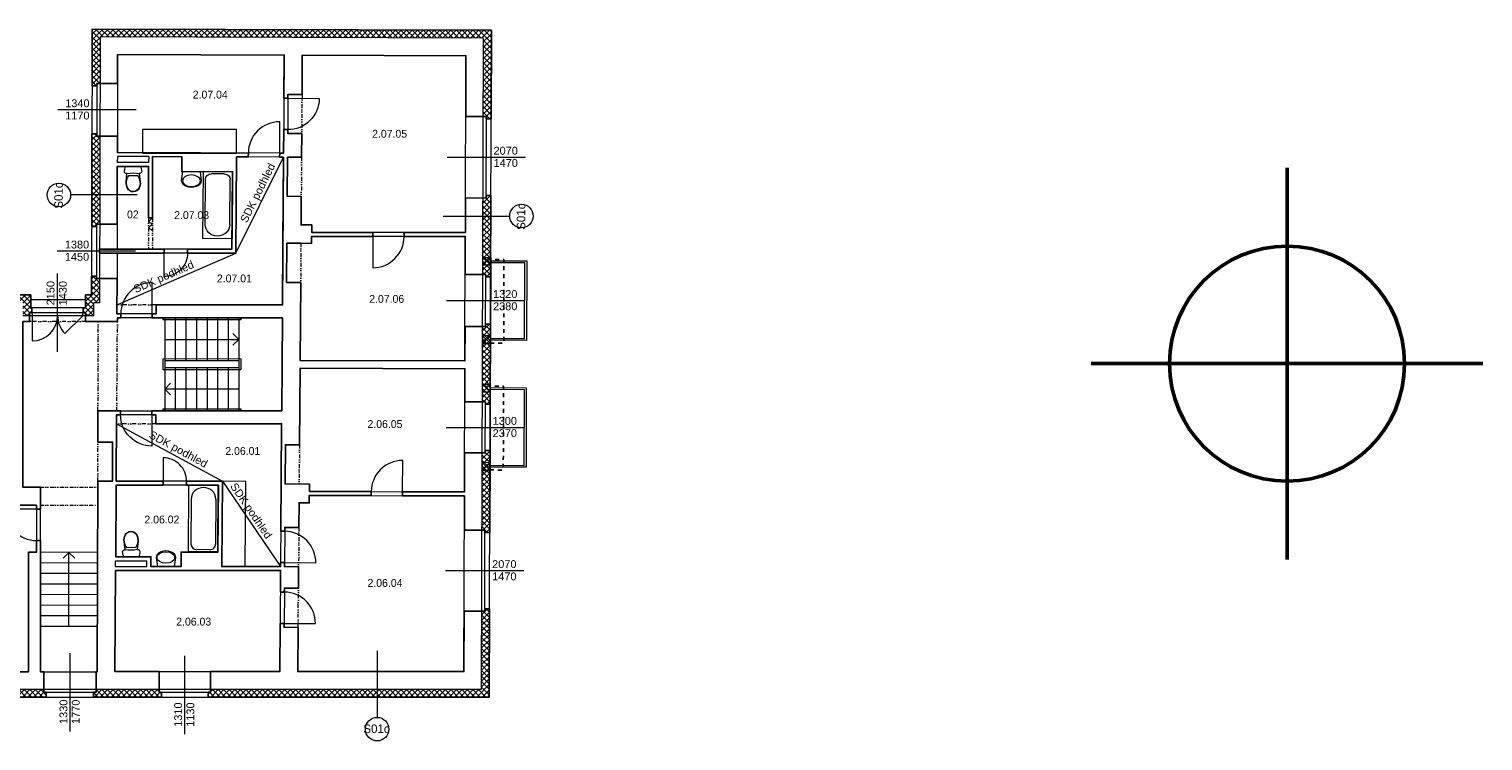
# Model space of a CAD drawing. Extents: x 17074 to 97696, y -105219 to -78495.
# Tile 3 of 3: x 60579 to 97696, y -100655 to -82495. Entities that reach past the tile are written whole.
import ezdxf

# ---------------------------------------------------------------- set-up
doc = ezdxf.new("R2010")
doc.units = 0
doc.header["$MEASUREMENT"] = 0
for name, pattern in [('Wipeout_Contour', [1000, 0, -1000]), ('Čerchovaná se dvěma tečkami S', [250, 100, -40, 15, -40, 15, -40]), ('čárkovaná S', [200, 100, -100])]:
    doc.linetypes.add(name, pattern=pattern)
for name, color, linetype, lineweight in [('2D BOD_Číslo_pera__1', 7, 'Continuous', 15), ('2D VÝPLNĚ_Číslo_pera__4', 91, 'Continuous', 13), ('2D ČÁRY_Číslo_pera__1', 7, 'Continuous', 15), ('2D ČÁRY_Číslo_pera__2', 1, 'Continuous', 25), ('2D ČÁRY_Číslo_pera__3', 150, 'Continuous', 13), ('2D ČÁRY_Číslo_pera__5', 231, 'Continuous', 50), ('blok I_pohled4_terén_Číslo_pera__4', 91, 'Continuous', 13), ('komín_Číslo_pera__1', 7, 'Continuous', 15), ('NÁBYTEK A ZAŘÍZENÍ_Číslo_pera__3', 150, 'Continuous', 13), ('POZNÁMKY.TEXT_Číslo_pera__4', 91, 'Continuous', 13), ('zdi_Číslo_pera__1', 7, 'Continuous', 15)]:
    doc.layers.add(name, color=color, linetype=linetype, lineweight=lineweight)
for name, color, linetype in [('2D ČÁRY', 7, 'Continuous'), ('NÁBYTEK A ZAŘÍZENÍ', 7, 'Continuous'), ('vodorovné konstrukce', 7, 'Continuous')]:
    doc.layers.add(name, color=color, linetype=linetype)
doc.layers.add('vodorovné konstrukce_Číslo_pera__241', color=9, linetype='Continuous', lineweight=13, true_color=0x808080)
doc.styles.add('GENERATED_STYLE_1', font='arial.ttf')
doc.styles.add('GENERATED_STYLE_3', font='txt')
pattern_1 = [(45, (0, 0), (-70.71068, 70.71068), []), (135, (0, 0), (70.71068, 70.71068), [])]

# ---------------------------------------------------------------- blocks, each defined once
blk = doc.blocks.new('WC s nádržkou 1 11_2')
at = {"linetype": 'Wipeout_Contour', "ltscale": 15629.429493}
blk.add_wipeout([(31, 650), (18, 619), (8, 587), (2, 554), (0, 520), (5, 498), (20, 479), (40, 469), (64, 469), (41, 257), (39, 215), (44, 173), (54, 132), (70, 92), (97, 54), (132, 25), (174, 6), (220, 0), (266, 6), (308, 25), (343, 54), (370, 92), (386, 132), (396, 173), (401, 215), (399, 257), (376, 469), (400, 469), (420, 479), (435, 498), (440, 520), (438, 554), (432, 587), (422, 619), (409, 650)], dxfattribs=at).dxf.layer = 'NÁBYTEK A ZAŘÍZENÍ'
at = {"layer": 'NÁBYTEK A ZAŘÍZENÍ_Číslo_pera__3', "linetype": 'Continuous'}
for p, q in [((2, 554), (0, 520)), ((0, 520), (5, 498)), ((8, 587), (2, 554)), ((5, 498), (20, 479)), ((18, 619), (8, 587)), ((31, 650), (18, 619)), ((20, 479), (40, 469)), ((409, 650), (31, 650)), ((40, 469), (64, 469)), ((64, 469), (41, 257)), ((86, 381), (68, 341)), ((107, 419), (86, 381)), ((333, 419), (107, 419)), ((354, 381), (333, 419)), ((372, 341), (354, 381)), ((399, 257), (376, 469)), ((376, 469), (400, 469)), ((400, 469), (420, 479)), ((422, 619), (409, 650)), ((420, 479), (435, 498)), ((432, 587), (422, 619)), ((438, 554), (432, 587)), ((435, 498), (440, 520)), ((440, 520), (438, 554)), ((41, 257), (39, 215)), ((39, 215), (44, 173)), ((44, 173), (54, 132)), ((49, 256), (47, 215)), ((47, 215), (52, 174)), ((56, 299), (49, 256)), ((52, 174), (62, 134)), ((54, 132), (70, 92)), ((68, 341), (56, 299)), ((62, 134), (78, 96)), ((70, 92), (97, 54)), ((78, 96), (102, 60)), ((97, 54), (132, 25)), ((102, 60), (136, 32)), ((132, 25), (174, 6)), ((136, 32), (176, 14)), ((174, 6), (220, 0)), ((176, 14), (220, 8)), ((220, 8), (264, 14)), ((220, 0), (266, 6)), ((264, 14), (304, 32)), ((266, 6), (308, 25)), ((304, 32), (338, 60)), ((308, 25), (343, 54)), ((338, 60), (362, 96)), ((343, 54), (370, 92)), ((362, 96), (378, 134)), ((370, 92), (386, 132)), ((384, 299), (372, 341)), ((378, 134), (388, 174)), ((391, 256), (384, 299)), ((386, 132), (396, 173)), ((388, 174), (393, 215)), ((393, 215), (391, 256)), ((396, 173), (401, 215)), ((401, 215), (399, 257))]:
    blk.add_line(p, q, dxfattribs=at)
blk.add_ellipse((220, -298), major_axis=(785, 0), ratio=0.9963, start_param=1.370375, end_param=1.771221, dxfattribs=at)
blk = doc.blocks.new('Vana 01 11_4')
at = {"layer": 'NÁBYTEK A ZAŘÍZENÍ_Číslo_pera__3', "linetype": 'Continuous'}
for p, q in [((0, 0), (0, 750)), ((0, 750), (1700, 750)), ((1700, 750), (1700, 0)), ((57, 210), (57, 540)), ((1346, 690), (198, 690)), ((0, 0), (1700, 0)), ((1346, 60), (198, 60))]:
    blk.add_line(p, q, dxfattribs=at)
for centre, major_axis, start_param, end_param in [((198, 540), (0, 150), 0, 1.570796), ((1346, 375), (0, 315), 3.141593, 6.283185), ((198, 210), (0, 150), 1.570796, 3.141593)]:
    blk.add_ellipse(centre, major_axis=major_axis, ratio=0.944444, start_param=start_param, end_param=end_param, dxfattribs=at)
blk = doc.blocks.new('Umyvadlo oválné 11_2')
at = {"linetype": 'Wipeout_Contour', "ltscale": 6090.690526}
blk.add_wipeout([(0, 169), (2, 146), (9, 124), (19, 104), (43, 74), (73, 49), (129, 22), (188, 6), (250, 0), (312, 6), (371, 22), (427, 49), (457, 74), (481, 104), (491, 124), (498, 146), (500, 169), (469, 400), (31, 400), (-1, 169)], dxfattribs=at).dxf.layer = 'NÁBYTEK A ZAŘÍZENÍ'
at = {"layer": 'NÁBYTEK A ZAŘÍZENÍ_Číslo_pera__3', "linetype": 'Continuous'}
for p, q in [((31, 400), (-1, 169)), ((32, 400), (31, 400)), ((469, 400), (31, 400)), ((469, 400), (468, 400)), ((500, 169), (469, 400))]:
    blk.add_line(p, q, dxfattribs=at)
blk.add_ellipse((249, 169), major_axis=(-250, 0), ratio=0.674026, start_param=0, end_param=3.141593, dxfattribs=at)
blk.add_ellipse((250, 169), major_axis=(-229, 0), ratio=0.643386, dxfattribs=at)
blk = doc.blocks.new('Vana 01 11_5')
at = {"layer": 'NÁBYTEK A ZAŘÍZENÍ_Číslo_pera__3', "linetype": 'Continuous'}
for p, q in [((0, 0), (0, 750)), ((0, 750), (1700, 750)), ((1700, 750), (1700, 0)), ((57, 210), (57, 540)), ((1346, 690), (198, 690)), ((0, 0), (1700, 0)), ((1346, 60), (198, 60))]:
    blk.add_line(p, q, dxfattribs=at)
for centre, major_axis, start_param, end_param in [((198, 540), (0, 150), 0, 1.570796), ((1346, 375), (0, 315), 3.141593, 6.283185), ((198, 210), (0, 150), 1.570796, 3.141593)]:
    blk.add_ellipse(centre, major_axis=major_axis, ratio=0.944444, start_param=start_param, end_param=end_param, dxfattribs=at)
blk = doc.blocks.new('Umyvadlo oválné 11')
at = {"linetype": 'Wipeout_Contour', "ltscale": 6090.690526}
blk.add_wipeout([(0, 169), (2, 146), (9, 124), (19, 104), (43, 74), (73, 49), (129, 22), (188, 6), (250, 0), (312, 6), (371, 22), (427, 49), (457, 74), (481, 104), (491, 124), (498, 146), (500, 169), (469, 400), (31, 400), (-1, 169)], dxfattribs=at).dxf.layer = 'NÁBYTEK A ZAŘÍZENÍ'
at = {"layer": 'NÁBYTEK A ZAŘÍZENÍ_Číslo_pera__3', "linetype": 'Continuous'}
for p, q in [((31, 400), (-1, 169)), ((32, 400), (31, 400)), ((469, 400), (31, 400)), ((469, 400), (468, 400)), ((500, 169), (469, 400))]:
    blk.add_line(p, q, dxfattribs=at)
blk.add_ellipse((249, 169), major_axis=(-250, 0), ratio=0.674026, start_param=0, end_param=3.141593, dxfattribs=at)
blk.add_ellipse((250, 169), major_axis=(-229, 0), ratio=0.643386, dxfattribs=at)
blk = doc.blocks.new('LINE_9379', base_point=(64042, -90412))
at = {"layer": '2D ČÁRY_Číslo_pera__3', "linetype": 'Continuous'}
for p, q in [((64042, -90412), (65932, -90412)), ((65932, -90412), (65782, -90262)), ((65932, -90412), (65782, -90562))]:
    blk.add_line(p, q, dxfattribs=at)
blk = doc.blocks.new('LINE_9380', base_point=(65932, -91679))
at = {"layer": '2D ČÁRY_Číslo_pera__3', "linetype": 'Continuous'}
for p, q in [((64042, -91679), (64192, -91529)), ((65932, -91679), (64042, -91679)), ((64042, -91679), (64192, -91829))]:
    blk.add_line(p, q, dxfattribs=at)
blk = doc.blocks.new('LINE_9728', base_point=(61592, -97734))
at = {"layer": '2D ČÁRY_Číslo_pera__3', "linetype": 'Continuous'}
for p, q in [((61597, -95844), (61447, -95993)), ((61592, -97734), (61597, -95844)), ((61597, -95844), (61747, -95994))]:
    blk.add_line(p, q, dxfattribs=at)
blk = doc.blocks.new('LINE_9813', base_point=(69464, -98355))
at = {"layer": 'vodorovné konstrukce_Číslo_pera__241', "linetype": 'Continuous'}
blk.add_line((69464, -98355), (69464, -100055), dxfattribs=at)
blk.add_circle((69464, -100355), 300, dxfattribs=at)
blk = doc.blocks.new('LINE_9814', base_point=(71149, -87264))
at = {"layer": 'vodorovné konstrukce_Číslo_pera__241', "linetype": 'Continuous'}
blk.add_line((71149, -87264), (72849, -87265), dxfattribs=at)
blk.add_circle((73149, -87265), 300, dxfattribs=at)
blk = doc.blocks.new('LINE_9819', base_point=(63340, -86725))
at = {"layer": 'vodorovné konstrukce_Číslo_pera__241', "linetype": 'Continuous'}
blk.add_line((63340, -86725), (61640, -86725), dxfattribs=at)
blk.add_circle((61340, -86725), 300, dxfattribs=at)

msp = doc.modelspace()

# ---------------------------------------------------------------- hatches: boundary and pattern name
at = {"layer": '2D VÝPLNĚ_Číslo_pera__4', "linetype": 'Continuous'}
h = msp.add_hatch(dxfattribs=at)
h.set_pattern_fill('TEPELNA_IZOLACE_EPS', color=8, style=0, pattern_type=2)
h.set_pattern_definition(pattern_1)
h.paths.add_polyline_path([(62191, -82495), (62187, -83941), (62311, -83941), (62311, -83881), (62387, -83881), (62390, -82695), (72183, -82724), (72177, -84725), (72253, -84726), (72252, -84786), (72376, -84786), (72384, -82525)], flags=0)
h = msp.add_hatch(dxfattribs=at)
h.set_pattern_fill('TEPELNA_IZOLACE_EPS', color=8, style=0, pattern_type=2)
h.set_pattern_definition(pattern_1)
h.paths.add_polyline_path([(62178, -87527), (62302, -87528), (62302, -87468), (62378, -87468), (62384, -85228), (62308, -85228), (62308, -85168), (62184, -85167)], flags=0)
h = msp.add_hatch(dxfattribs=at)
h.set_pattern_fill('TEPELNA_IZOLACE_EPS', color=8, style=0, pattern_type=2)
h.set_pattern_definition(pattern_1)
h.paths.add_polyline_path([(72170, -86803), (72163, -88759), (72239, -88759), (72239, -88819), (72363, -88819), (72370, -86744), (72246, -86744), (72246, -86804)], flags=0)
h = msp.add_hatch(dxfattribs=at)
h.set_pattern_fill('TEPELNA_IZOLACE_EPS', color=8, style=0, pattern_type=2)
h.set_pattern_definition(pattern_1)
h.paths.add_polyline_path([(62021, -89276), (62021, -89606), (61961, -89606), (61961, -89730), (62021, -89730), (62021, -89806), (62230, -89806), (62230, -89476), (62373, -89476), (62375, -88855), (62299, -88855), (62299, -88795), (62175, -88794), (62174, -89276)], flags=0)
h = msp.add_hatch(dxfattribs=at)
h.set_pattern_fill('TEPELNA_IZOLACE_EPS', color=8, style=0, pattern_type=2)
h.set_pattern_definition(pattern_1)
h.paths.add_polyline_path([(58495, -89476), (60423, -89476), (60423, -89806), (60591, -89806), (60591, -89730), (60651, -89730), (60651, -89606), (60623, -89606), (60623, -89276), (58435, -89276), (58435, -89400), (58495, -89400)], flags=0)
h = msp.add_hatch(dxfattribs=at)
h.set_pattern_fill('TEPELNA_IZOLACE_EPS', color=8, style=0, pattern_type=2)
h.set_pattern_definition(pattern_1)
h.paths.add_polyline_path([(72359, -90022), (72235, -90022), (72235, -90082), (72159, -90082), (72152, -92006), (72228, -92006), (72228, -92066), (72352, -92067)], flags=0)
h = msp.add_hatch(dxfattribs=at)
h.set_pattern_fill('TEPELNA_IZOLACE_EPS', color=8, style=0, pattern_type=2)
h.set_pattern_definition(pattern_1)
h.paths.add_polyline_path([(72348, -93248), (72224, -93248), (72224, -93308), (72148, -93308), (72142, -95277), (72218, -95278), (72217, -95338), (72341, -95338)], flags=0)
h = msp.add_hatch(dxfattribs=at)
h.set_pattern_fill('TEPELNA_IZOLACE_EPS', color=8, style=0, pattern_type=2)
h.set_pattern_definition(pattern_1)
h.paths.add_polyline_path([(72335, -97286), (72211, -97285), (72211, -97345), (72135, -97345), (72128, -99335), (65212, -99337), (65212, -99413), (65152, -99413), (65152, -99537), (72327, -99535)], flags=0)
h = msp.add_hatch(dxfattribs=at)
h.set_pattern_fill('TEPELNA_IZOLACE_EPS', color=8, style=0, pattern_type=2)
h.set_pattern_definition(pattern_1)
h.paths.add_polyline_path([(59188, -99538), (61018, -99538), (61018, -99414), (60958, -99414), (60958, -99338), (59248, -99338), (59248, -99414), (59188, -99414)], flags=0)
h = msp.add_hatch(dxfattribs=at)
h.set_pattern_fill('TEPELNA_IZOLACE_EPS', color=8, style=0, pattern_type=2)
h.set_pattern_definition(pattern_1)
h.paths.add_polyline_path([(62228, -99537), (63961, -99537), (63961, -99413), (63901, -99413), (63901, -99337), (62288, -99337), (62288, -99413), (62228, -99413)], flags=0)

# ---------------------------------------------------------------- linework, layer by layer
at = {"layer": '2D BOD_Číslo_pera__1', "color": 8, "linetype": 'Continuous', "flags": 128}
for points in [[(72164, -88520), (72165, -88320), (72365, -88320), (72364, -88520)], [(72358, -90435), (72364, -88405), (73284, -88408), (73278, -90438)], [(72358, -90385), (73228, -90388), (73234, -88458), (72364, -88455)], [(72158, -90320), (72157, -90520), (72357, -90520), (72358, -90320)], [(72153, -91756), (72154, -91556), (72354, -91557), (72353, -91757)], [(72347, -93672), (72354, -91642), (73274, -91645), (73267, -93675)], [(72347, -93622), (73217, -93625), (73223, -91695), (72353, -91692)], [(72147, -93556), (72147, -93756), (72347, -93757), (72347, -93557)]]:
    msp.add_lwpolyline(points, close=True, dxfattribs=at)
at = {"layer": '2D ČÁRY_Číslo_pera__1', "color": 8, "linetype": 'Continuous'}
for p, q in [((67095, -83159), (67077, -85659)), ((67555, -83160), (67548, -84162)), ((62311, -83881), (62837, -83881)), ((62311, -83941), (62187, -83941)), ((72253, -84726), (71727, -84724)), ((72252, -84786), (72376, -84786)), ((62308, -85168), (62184, -85167)), ((62308, -85228), (62834, -85228)), ((67541, -85162), (67536, -85762)), ((65876, -85756), (65858, -88208)), ((67076, -85759), (67048, -89532)), ((65773, -86135), (65759, -88108)), ((67529, -86762), (67523, -87490)), ((72246, -86804), (71720, -86802)), ((72246, -86744), (72370, -86744)), ((62302, -87528), (62178, -87527)), ((62302, -87468), (62828, -87468)), ((63629, -87308), (63729, -87308)), ((62300, -88158), (62300, -88158)), ((65758, -88108), (62376, -88108)), ((65858, -88208), (62376, -88208)), ((72365, -88320), (72164, -88520)), ((72165, -88320), (72364, -88520)), ((62299, -88795), (62175, -88794)), ((62299, -88855), (62825, -88855)), ((67513, -88960), (67498, -90948)), ((72239, -88759), (71713, -88757)), ((72239, -88819), (72363, -88819)), ((60623, -89606), (60623, -89276)), ((62021, -89606), (62021, -89276)), ((60591, -89730), (60591, -89956)), ((60651, -89730), (60651, -89606)), ((61961, -89730), (61961, -89606)), ((62021, -89730), (62021, -89956)), ((62230, -89806), (62230, -89476)), ((67048, -89532), (63822, -89532)), ((67046, -89862), (62836, -89862)), ((64042, -89862), (64042, -92232)), ((64312, -89862), (64312, -90962)), ((64312, -89862), (64312, -90962)), ((64582, -89862), (64582, -90961)), ((64582, -89862), (64582, -90961)), ((64852, -89862), (64852, -90960)), ((64852, -89862), (64852, -90960)), ((65122, -89862), (65122, -90960)), ((65122, -89862), (65122, -90960)), ((65392, -89862), (65392, -90959)), ((65392, -89862), (65392, -90959)), ((65662, -89862), (65662, -90958)), ((65662, -89862), (65662, -90958)), ((65932, -89862), (65932, -92232)), ((67046, -89862), (67029, -92232)), ((72235, -90082), (71709, -90080)), ((72235, -90022), (72359, -90022)), ((72157, -90520), (72358, -90320)), ((72357, -90520), (72158, -90320)), ((65932, -90958), (64042, -90962)), ((64042, -91127), (65932, -91127)), ((64312, -91127), (64312, -92232)), ((64582, -91127), (64582, -92232)), ((64852, -91127), (64852, -92232)), ((65122, -91127), (65122, -92232)), ((65392, -91127), (65392, -92232)), ((65662, -91127), (65662, -92232)), ((67497, -91148), (67482, -93100)), ((72354, -91557), (72153, -91756)), ((72154, -91556), (72353, -91757)), ((72228, -92006), (71702, -92005)), ((62336, -93032), (62338, -92232)), ((62338, -92232), (67029, -92232)), ((62803, -94032), (62814, -92332)), ((72228, -92066), (72352, -92067)), ((67026, -92562), (63814, -92562)), ((67026, -92562), (67000, -96206)), ((62336, -93032), (62713, -93032)), ((62705, -94032), (62713, -93032)), ((72224, -93308), (71698, -93306)), ((72224, -93248), (72348, -93248)), ((72347, -93757), (72147, -93556)), ((72147, -93756), (72347, -93557)), ((60423, -94182), (60867, -94182)), ((60867, -98889), (60867, -94182)), ((62318, -98889), (62333, -94032)), ((62333, -94032), (62705, -94032)), ((65415, -94132), (62802, -94132)), ((65516, -94032), (62803, -94032)), ((65415, -94132), (65402, -95837)), ((65515, -94032), (65500, -96207)), ((57574, -94642), (60767, -94642)), ((60767, -94642), (60767, -95842)), ((67471, -94580), (67467, -95210)), ((72218, -95278), (71692, -95276)), ((72217, -95338), (72341, -95338)), ((62327, -95846), (60867, -95842)), ((62326, -96116), (60867, -96112)), ((62326, -96386), (60866, -96382)), ((62770, -98888), (62787, -96307)), ((66999, -96306), (66980, -98887)), ((62325, -96656), (60865, -96652)), ((62323, -97196), (60863, -97192)), ((62324, -96926), (60864, -96922)), ((62322, -97466), (60862, -97462)), ((72211, -97345), (71685, -97343)), ((72211, -97285), (72335, -97286)), ((62322, -97736), (60862, -97732)), ((67448, -97760), (67440, -98887)), ((60867, -98889), (62318, -98889)), ((63901, -99413), (63901, -98888)), ((65212, -99413), (65212, -98888)), ((60958, -99414), (62288, -99413)), ((63961, -99413), (63961, -99537)), ((65152, -99413), (65152, -99537)), ((61018, -99538), (62228, -99537))]:
    msp.add_line(p, q, dxfattribs=at)
at = {"layer": '2D ČÁRY_Číslo_pera__1', "color": 8, "linetype": 'Čerchovaná se dvěma tečkami S'}
for p, q in [((67548, -84162), (67541, -85162)), ((67536, -85762), (67529, -86762)), ((63629, -87308), (63628, -88108)), ((63729, -87308), (63727, -88108)), ((67520, -87960), (67513, -88960)), ((63822, -89532), (62823, -89532)), ((62338, -92232), (62345, -89956)), ((62819, -92232), (62835, -89956)), ((63814, -92562), (62813, -92563)), ((62333, -94032), (62336, -93032)), ((60867, -94182), (62314, -94182)), ((60867, -94642), (62311, -94642)), ((67467, -95210), (67460, -96210)), ((67448, -97760), (67456, -96760))]:
    msp.add_line(p, q, dxfattribs=at)
at = {"layer": '2D ČÁRY_Číslo_pera__1', "color": 8, "linetype": 'Continuous', "flags": 128}
for points in [[(67548, -84162), (67188, -84160), (67181, -85160), (67541, -85162)], [(67536, -85762), (67176, -85760), (67169, -86760), (67529, -86762)], [(63729, -87308), (63629, -87408), (63730, -87467), (63629, -87568), (63728, -87626)], [(67520, -87960), (67160, -87958), (67153, -88958), (67513, -88960)], [(63822, -89532), (63822, -89762), (62822, -89762)], [(63814, -92562), (63814, -92332), (62814, -92332)], [(67482, -93100), (67122, -93098), (67115, -94098), (67475, -94100)], [(67467, -95210), (67107, -95207), (67100, -96207), (67460, -96210)], [(67456, -96760), (67096, -96757), (67088, -97757), (67448, -97760)]]:
    msp.add_lwpolyline(points, dxfattribs=at)
at = {"layer": '2D ČÁRY_Číslo_pera__2', "color": 8, "linetype": 'Continuous', "flags": 128}
for points in [[(62839, -83146), (62837, -83881), (62311, -83881), (62311, -83941), (62187, -83941), (62191, -82495), (72384, -82525), (72376, -84786), (72252, -84786), (72253, -84726), (71727, -84724), (71732, -83173), (67555, -83160), (67548, -84162), (67188, -84160), (67187, -84260), (67087, -84259), (67095, -83159)], [(70153, -87683), (71717, -87683), (71720, -86802), (72246, -86804), (72246, -86744), (72370, -86744), (72363, -88819), (72239, -88819), (72239, -88759), (71713, -88757), (71716, -87783), (70153, -87783)], [(64026, -88108), (62376, -88108), (62376, -88208), (64026, -88208)], [(62175, -88794), (62174, -89276), (62021, -89276), (62021, -89606), (61961, -89606), (61961, -89730), (62021, -89730), (62021, -89956), (62835, -89956), (62836, -89862), (62922, -89862), (62922, -89762), (62822, -89762), (62825, -88855), (62299, -88855), (62299, -88795)], [(58435, -89276), (58435, -89400), (58495, -89400), (58495, -89926), (60123, -89926), (60123, -94182), (59355, -94182), (59355, -94542), (59255, -94542), (59255, -94642), (60767, -94642), (60767, -94742), (60867, -94742), (60867, -94182), (60423, -94182), (60423, -89956), (60591, -89956), (60591, -89730), (60651, -89730), (60651, -89606), (60623, -89606), (60623, -89276)], [(71698, -93306), (71695, -94304), (70115, -94299), (70114, -94399), (71694, -94404), (71692, -95276), (72218, -95278), (72217, -95338), (72341, -95338), (72348, -93248), (72224, -93248), (72224, -93308)], [(60567, -95842), (60567, -98889), (59248, -98889), (59248, -99414), (59188, -99414), (59188, -99538), (60127, -99538), (61018, -99538), (61018, -99414), (60958, -99414), (60958, -98889), (60867, -98889), (60867, -95542), (60767, -95542), (60767, -95842)], [(66989, -97656), (66980, -98887), (65212, -98888), (65212, -99413), (65152, -99413), (65152, -99537), (72327, -99535), (72335, -97286), (72211, -97285), (72211, -97345), (71685, -97343), (71680, -98886), (67440, -98887), (67448, -97760), (67088, -97757), (67089, -97657)]]:
    msp.add_lwpolyline(points, close=True, dxfattribs=at)
for points in [[(67176, -85760), (67536, -85762), (67541, -85162), (67181, -85160), (67181, -85060), (67081, -85059), (67077, -85659), (66977, -85659), (66976, -85759), (67076, -85759), (67077, -85759)], [(67077, -85759), (67060, -87957)], [(67160, -87958), (67792, -87961), (67793, -87783), (69353, -87783), (69353, -87683), (67794, -87683), (67795, -87491), (67523, -87490), (67529, -86762), (67169, -86760), (67176, -85760)], [(67060, -87957), (67060, -87957), (67048, -89532), (63822, -89532), (63822, -89762), (63722, -89762), (63722, -89862), (67046, -89862), (67029, -92232), (63714, -92232), (63714, -92332), (63814, -92332), (63814, -92562), (67026, -92562), (67006, -95306), (67106, -95307), (67107, -95207), (67467, -95210), (67471, -94580), (67734, -94581), (67734, -94391), (69314, -94396), (69315, -94296), (67735, -94291), (67735, -94101), (67115, -94098), (67122, -93098), (67482, -93100), (67497, -91148), (71705, -91162), (71702, -92005), (72228, -92006), (72228, -92066), (72352, -92067), (72359, -90022), (72235, -90022), (72235, -90082), (71709, -90080), (71706, -90962), (67498, -90948), (67513, -88960), (67153, -88958), (67160, -87958)], [(66995, -96856), (67095, -96857), (67096, -96757), (67456, -96760), (67460, -96210), (67100, -96207), (67100, -96107), (67000, -96106), (67000, -96206), (66899, -96206)]]:
    msp.add_lwpolyline(points, dxfattribs=at)
at = {"layer": '2D ČÁRY_Číslo_pera__2', "color": 8, "linetype": 'čárkovaná S', "flags": 128}
for points in [[(72157, -90505), (72696, -90508), (72703, -88371), (72165, -88368)], [(72147, -93742), (72686, -93744), (72693, -91607), (72154, -91605)]]:
    msp.add_lwpolyline(points, dxfattribs=at)
at = {"layer": '2D ČÁRY_Číslo_pera__3', "color": 8, "linetype": 'Continuous'}
for p, q in [((65858, -88208), (67076, -85759)), ((62841, -89524), (65858, -88208)), ((63992, -89858), (63992, -89908)), ((65982, -89912), (63992, -89908)), ((65982, -89862), (65982, -89912)), ((65982, -90908), (63992, -90912)), ((63992, -90912), (63992, -91177)), ((65982, -90908), (65982, -91177)), ((63992, -91177), (65982, -91177)), ((63992, -92181), (65982, -92181)), ((63992, -92181), (63992, -92231)), ((65982, -92181), (65982, -92231)), ((62813, -92563), (65515, -94032)), ((65515, -94032), (67000, -96206))]:
    msp.add_line(p, q, dxfattribs=at)
at = {"layer": '2D ČÁRY_Číslo_pera__3', "color": 8, "linetype": 'Continuous', "flags": 128}
for points in [[(67087, -84259), (67187, -84260), (67987, -84266, -0.414214), (67181, -85060), (67081, -85059)], [(66976, -85759), (66977, -85659), (66979, -84859, 0.414214), (66177, -85656), (66176, -85756)], [(69353, -87683), (69353, -87783), (69353, -88583, 0.414214), (70153, -87783), (70153, -87683)], [(64626, -88108), (64626, -88208, -0.414214), (64027, -88808), (64026, -88208), (64026, -88108)], [(63722, -89862), (63722, -89762), (63722, -88962, 0.414214), (62922, -89762), (62922, -89862)], [(60661, -89730), (60661, -89806), (60661, -90451, 0.414124), (61306, -89806, 0.198912), (61495, -90262), (61951, -89806), (61951, -89730)], [(63714, -92232), (63714, -92332), (63714, -93132, -0.414214), (62914, -92332), (62914, -92232)], [(64602, -94132), (64602, -94032, 0.414214), (64002, -93432), (64002, -94032), (64002, -94132)], [(70114, -94399), (70115, -94299), (70117, -93499, 0.414214), (69315, -94296), (69314, -94396)], [(60867, -94742), (60767, -94742), (59967, -94742, 0.414214), (60767, -95542), (60867, -95542)], [(67000, -96106), (67100, -96107), (67900, -96113, 0.414214), (67106, -95307), (67006, -95306)], [(66989, -97656), (67089, -97657), (67889, -97663, 0.414214), (67095, -96857), (66995, -96856)]]:
    msp.add_lwpolyline(points, format="xyb", dxfattribs=at)
for points in [[(63476, -85656), (65876, -85656), (65876, -85056), (63476, -85056)], [(65515, -94032), (65500, -96204), (66100, -96209), (66115, -94036)]]:
    msp.add_lwpolyline(points, close=True, dxfattribs=at)
at = {"layer": '2D ČÁRY_Číslo_pera__5', "linetype": 'Continuous'}
for p, q in [((92696, -86030), (92696, -96030)), ((87696, -91030), (97696, -91030))]:
    msp.add_line(p, q, dxfattribs=at)
msp.add_circle((92696, -91030), 3000, dxfattribs=at)
at = {"layer": 'blok I_pohled4_terén_Číslo_pera__4', "color": 8, "linetype": 'Continuous'}
for p, q in [((63310, -84554), (61310, -84554)), ((71249, -85763), (73249, -85763)), ((63300, -88158), (61300, -88158)), ((61306, -90730), (61306, -88730)), ((71237, -89420), (73237, -89420)), ((71226, -92657), (73226, -92657)), ((71214, -96311), (73214, -96311)), ((61623, -98414), (61623, -100414)), ((64550, -98486), (64550, -100486))]:
    msp.add_line(p, q, dxfattribs=at)
at = {"layer": 'komín_Číslo_pera__1', "color": 8, "linetype": 'Continuous'}
for p, q in [((67077, -85659), (62833, -85646)), ((63633, -85749), (62833, -85746)), ((64478, -85751), (63733, -85749)), ((67076, -85759), (65876, -85756)), ((67795, -87491), (67523, -87490)), ((67795, -87491), (67794, -87683)), ((67792, -87961), (67520, -87960)), ((67793, -87783), (67792, -87961)), ((67735, -94101), (67475, -94100)), ((67735, -94291), (67735, -94101)), ((67734, -94581), (67471, -94580)), ((67734, -94581), (67734, -94391)), ((62788, -96207), (63588, -96207)), ((65800, -96207), (67000, -96206))]:
    msp.add_line(p, q, dxfattribs=at)
at = {"layer": 'zdi_Číslo_pera__1', "color": 8, "linetype": 'Continuous'}
for p, q in [((62191, -82495), (62174, -89276)), ((72384, -82525), (62191, -82495)), ((62390, -82695), (62373, -89476)), ((72183, -82724), (62390, -82695)), ((72128, -99335), (72183, -82724)), ((72327, -99535), (72384, -82525)), ((62839, -83146), (62833, -85646)), ((67095, -83159), (62839, -83146)), ((71732, -83173), (67555, -83160)), ((71717, -87683), (71732, -83173)), ((62311, -83881), (62308, -85228)), ((72246, -86804), (72253, -84726)), ((63733, -85749), (63729, -87308)), ((62302, -87468), (62299, -88855)), ((71716, -87783), (67793, -87783)), ((71717, -87683), (67794, -87683)), ((71706, -90962), (71716, -87783)), ((62826, -88208), (62822, -89762)), ((63727, -88108), (63727, -88108)), ((72235, -90082), (72239, -88759)), ((60623, -89276), (21774, -89276)), ((62018, -89404), (60623, -89404)), ((62174, -89276), (62030, -89276)), ((62230, -89806), (60423, -89806)), ((62021, -89730), (60591, -89730)), ((62021, -89606), (60623, -89606)), ((62373, -89476), (62230, -89476)), ((62230, -89606), (62230, -89606)), ((60591, -89956), (60423, -89956)), ((62835, -89956), (62021, -89956)), ((62835, -89956), (62836, -89862)), ((67038, -90947), (67038, -90947)), ((67497, -91148), (71705, -91162)), ((67498, -90948), (71706, -90962)), ((71695, -94304), (71705, -91162)), ((72224, -93308), (72228, -92006)), ((67734, -94391), (71694, -94404)), ((67735, -94291), (71695, -94304)), ((71680, -98886), (71694, -94404)), ((72211, -97345), (72218, -95278)), ((62770, -98888), (66980, -98887)), ((67440, -98887), (71680, -98886)), ((21892, -99347), (72128, -99335)), ((63901, -99413), (65212, -99413)), ((63057, -99537), (72327, -99535))]:
    msp.add_line(p, q, dxfattribs=at)
at = {"layer": 'zdi_Číslo_pera__1', "color": 8, "linetype": 'Čerchovaná se dvěma tečkami S'}
for p, q in [((62021, -89956), (60591, -89956)), ((67482, -93095), (67475, -94100))]:
    msp.add_line(p, q, dxfattribs=at)

# ---------------------------------------------------------------- block references
at = {"layer": '2D ČÁRY', "color": 8, "linetype": 'Continuous'}
for name, p in [('LINE_9379', (64042, -90412)), ('LINE_9380', (65932, -91679)), ('LINE_9728', (61592, -97734))]:
    msp.add_blockref(name, p, dxfattribs=at)
at = {"layer": 'NÁBYTEK A ZAŘÍZENÍ', "color": 8, "linetype": 'Continuous'}
for name, p, xscale, rotation in [('WC s nádržkou 1 11_2', (63462, -86644), -1, 0.9033313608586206), ('Vana 01 11_5', (65773, -86135), -1, 89.58139909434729), ('WC s nádržkou 1 11_2', (62959, -95311), -0.9999999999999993, 180.9033313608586)]:
    msp.add_blockref(name, p, dxfattribs=dict(at, xscale=xscale, rotation=rotation))
for name, p, rotation in [('Vana 01 11_4', (65402, -95834), 89.80954920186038), ('Umyvadlo oválné 11_2', (64321, -95806), 180.272471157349)]:
    msp.add_blockref(name, p, dxfattribs=dict(at, rotation=rotation))
at = {"layer": 'vodorovné konstrukce', "color": 8, "linetype": 'Continuous'}
for name, p in [('LINE_9814', (71149, -87264)), ('LINE_9813', (69464, -98355))]:
    msp.add_blockref(name, p, dxfattribs=at)

# ---------------------------------------------------------------- texts
at = {"layer": 'POZNÁMKY.TEXT_Číslo_pera__4', "color": 8, "linetype": 'Continuous', "char_height": 200, "attachment_point": 8, "style": 'GENERATED_STYLE_1'}
for s, insert, line_spacing_factor in [('{1340\\P1170}', (61812, -84803), 0.938049), ('{2070\\P1470}', (72747, -86012), 0.938049), ('{1380\\P1450}', (61802, -88407), 0.938049), ('{1320\\P2380}', (72735, -89669), 0.938433), ('{1300\\P2370}', (72724, -92906), 0.938433), ('{2070\\P1470}', (72712, -96560), 0.938049)]:
    msp.add_mtext(s, dxfattribs=dict(at, insert=insert, line_spacing_factor=line_spacing_factor))
at = {"layer": 'POZNÁMKY.TEXT_Číslo_pera__4', "color": 8, "linetype": 'Continuous', "style": 'GENERATED_STYLE_3'}
for s, insert, char_height, attachment_point in [('{2.07.04}', (64758, -84066), 200, 1), ('{2.07.05}', (69337, -85065), 200, 1), ('{02}', (63080, -87123), 200, 1), ('{2.07.03}', (64283, -87140), 200, 1), ('{2.07.01}', (65375, -88756), 200, 1), ('{2.07.06}', (69264, -89278), 200, 1), ('{2.06.05}', (69219, -92471), 200, 1), ('{2.06.01}', (65590, -93158), 200, 1), ('{2.06.02}', (63524, -94906), 200, 1), ('{2.06.04}', (69219, -96525), 200, 1), ('{2.06.03}', (64336, -97512), 200, 1), ('{S01c}', (69113, -100346), 220, 4)]:
    msp.add_mtext(s, dxfattribs=dict(at, insert=insert, char_height=char_height, attachment_point=attachment_point))
at = {"layer": 'POZNÁMKY.TEXT_Číslo_pera__4', "color": 8, "linetype": 'Continuous'}
for s, insert, char_height, attachment_point, rotation, style in [('{SDK podhled}', (65959, -87365), 200, 1, 63.5422, 'GENERATED_STYLE_1'), ('{S01c}', (61332, -87076), 220, 4, 90, 'GENERATED_STYLE_3'), ('{S01c}', (73140, -87616), 220, 4, 89.9643, 'GENERATED_STYLE_3'), ('{SDK podhled}', (63219, -89049), 200, 1, 23.5653, 'GENERATED_STYLE_1'), ('{SDK podhled}', (63716, -92730), 200, 1, 331.4754, 'GENERATED_STYLE_1'), ('{SDK podhled}', (65870, -94047), 200, 1, 304.3108, 'GENERATED_STYLE_1')]:
    msp.add_mtext(s, dxfattribs=dict(at, insert=insert, char_height=char_height, attachment_point=attachment_point, rotation=rotation, style=style))
at = {"layer": 'POZNÁMKY.TEXT_Číslo_pera__4', "color": 8, "linetype": 'Continuous', "char_height": 200, "attachment_point": 8, "rotation": 90, "style": 'GENERATED_STYLE_1'}
for s, insert, line_spacing_factor in [('{2150\\P1430}', (61543, -89232), 0.938433), ('{1330\\P1770}', (61872, -99912), 0.938049), ('{1310\\P1130}', (64800, -99984), 0.938433)]:
    msp.add_mtext(s, dxfattribs=dict(at, insert=insert, line_spacing_factor=line_spacing_factor))

# ---------------------------------------------------------------- next in the draw order: linework, layer by layer
at = {"layer": '2D ČÁRY_Číslo_pera__1', "color": 8, "linetype": 'Continuous'}
for p, q in [((62790, -95957), (62802, -94132)), ((62788, -96207), (62789, -96057)), ((63588, -96207), (63589, -96057)), ((63688, -96207), (63690, -95957))]:
    msp.add_line(p, q, dxfattribs=at)
at = {"layer": '2D ČÁRY_Číslo_pera__2', "color": 8, "linetype": 'Continuous', "flags": 128}
msp.add_lwpolyline([(66999, -96206), (65500, -96207), (65515, -94032), (64602, -94032), (64602, -94132), (65415, -94132), (65402, -95837), (64460, -95837), (64458, -96207), (63688, -96207), (63690, -95957), (62790, -95957), (62802, -94132), (64002, -94132), (64002, -94032), (62803, -94032), (62814, -92332), (62914, -92332), (62914, -92232), (62338, -92232), (62336, -93032), (62713, -93032), (62705, -94032), (62333, -94032), (62318, -98889), (62288, -98889), (62288, -99413), (62228, -99413), (62228, -99537), (63057, -99537), (63961, -99537), (63961, -99413), (63901, -99413), (63901, -98888), (62770, -98888), (62787, -96307), (66999, -96306), (66995, -96856)], dxfattribs=at)
at = {"layer": 'komín_Číslo_pera__1', "color": 8, "linetype": 'Continuous'}
for p, q in [((63632, -85899), (62832, -85896)), ((63632, -85999), (62832, -85996)), ((62789, -96057), (63589, -96057)), ((62790, -95957), (63690, -95957)), ((64458, -96207), (64460, -95837)), ((64460, -95837), (65402, -95834)), ((62787, -96307), (66999, -96306)), ((63688, -96207), (64458, -96207))]:
    msp.add_line(p, q, dxfattribs=at)
at = {"layer": 'zdi_Číslo_pera__1', "color": 8, "linetype": 'Continuous'}
for p, q in [((62832, -85996), (62827, -88108)), ((62833, -85746), (62832, -85896)), ((63632, -85999), (63629, -87308)), ((63633, -85749), (63632, -85899))]:
    msp.add_line(p, q, dxfattribs=at)

# ---------------------------------------------------------------- next in the draw order: block references
at = {"layer": 'NÁBYTEK A ZAŘÍZENÍ', "color": 8, "linetype": 'Continuous', "xscale": -0.9999999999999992, "rotation": 359.829789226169}
msp.add_blockref('Umyvadlo oválné 11', (64974, -86533), dxfattribs=at)
at = {"layer": 'vodorovné konstrukce', "color": 8, "linetype": 'Continuous'}
msp.add_blockref('LINE_9819', (63340, -86725), dxfattribs=at)

# ---------------------------------------------------------------- next in the draw order: linework, layer by layer
at = {"layer": '2D ČÁRY_Číslo_pera__2', "color": 8, "linetype": 'Continuous', "flags": 128}
msp.add_lwpolyline([(63629, -87308), (63729, -87308), (63733, -85749), (64478, -85751), (64475, -86131), (65773, -86135), (65759, -88108), (64626, -88108), (64626, -88208), (65858, -88208), (65876, -85756), (66176, -85756), (66177, -85656), (62833, -85646), (62834, -85228), (62308, -85228), (62308, -85168), (62184, -85167), (62178, -87527), (62302, -87528), (62302, -87468), (62828, -87468), (62832, -85996), (63632, -85999)], close=True, dxfattribs=at)
at = {"layer": 'komín_Číslo_pera__1', "color": 8, "linetype": 'Continuous'}
for p in [(64478, -85751), (65773, -86135)]:
    msp.add_line(p, (64475, -86131), dxfattribs=at)

doc.saveas('drawing.dxf')
